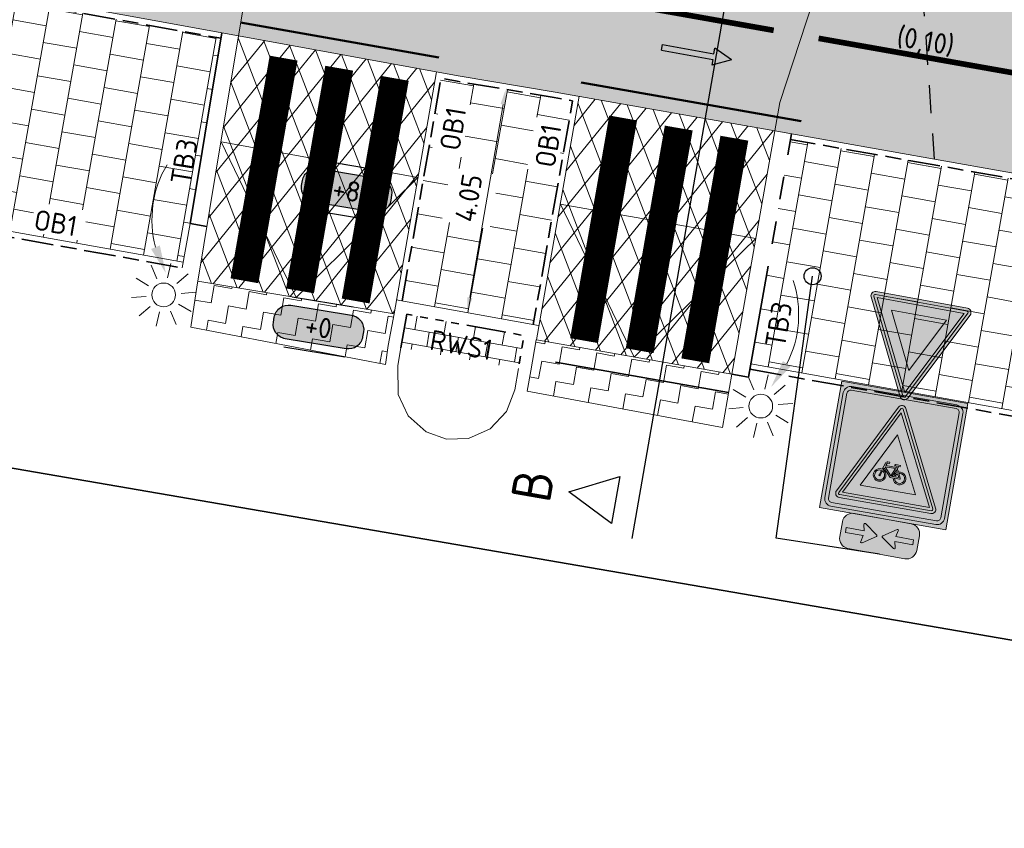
# Model space of a CAD drawing. Header units: metres. Extents: x 198714 to 199133, y 355604 to 356082.
# Tile 22 of 36: x 198746 to 198764, y 355971 to 355985. Entities that reach past the tile are written whole.
import ezdxf
from ezdxf.enums import TextEntityAlignment as Align

# ---------------------------------------------------------------- set-up
doc = ezdxf.new("R2010")
doc.units = ezdxf.units.M
for name, pattern in [('RI-HWA_KOLKAANSLUITING', [4.3, 2.5, -1.8]), ('VH-OPSLUITBAND_100X200', [16, 8, -2, 4, -2]), ('VH-RWSBAND_110X220', [24, 10, -2, 2, -2, 2, -2, 2, -2]), ('VH-TROTTOIRBAND_180-200', [20, 10, -2, 2, -2, 2, -2]), ('VW-5050_STREEP', [1, 0.5, -0.5])]:
    doc.linetypes.add(name, pattern=pattern)
for name, color, linetype, lineweight in [('- ONTWERPLIJNEN', 3, 'Continuous', 25), ('B-WE-VH-KANTVERHARDING-G', 253, 'Continuous', 5), ('N-WE-IE-MEUBILAIR_WEGMEUBILAIR_LICHTMAST_PRESENTATIE-S', 7, 'Continuous', 5), ('N-WE-KG-WERKGRENS-200-G', 253, 'XX-WERKGRENS', 35), ('N-WE-VH-KANTOPSLUITING_OPSLUITBAND_100X200-G', 5, 'VH-OPSLUITBAND_100X200', 35), ('N-WE-VH-KANTOPSLUITING_TEKST-T', 7, 'VH-OPSLUITBAND_100X200', 35), ('N-WE-VH-KANTOPSLUITING_TROTTOIRBAND_280 300-G', 1, 'VH-TROTTOIRBAND_180-200', 35), ('N-WE-VH-KANTOPSLUITING_TROTTOIRBAND_RWS_110 220-G', 6, 'VH-RWSBAND_110X220', 35), ('N-WE-VH-KANTVERHARDING-G', 1, 'Continuous', 5), ('N-WE-VH-VERHARDING_ASFALT_DEKLAAG-A', 251, 'Continuous', 5), ('N-WE-VH-VERHARDING_TEGEL-A', 252, 'Continuous', 5), ('N-WE-VH_BETON_PRINTBETON-A', 252, 'Continuous', 5), ('N-WE-VW-MARKERING-T18', 7, 'Continuous', 18), ('N-WE-VW-MARKERING_DWARS_DRIEHOEK_5050-G', 7, 'VW-HAAIETAND50-L-N', 35), ('N-WE-VW-MARKERING_DWARS_OVERSTEEK_BLOKSTREEP50-G', 7, 'VW-BLOK50-N', 50), ('N-WE-VW-MARKERING_DWARS_OVERSTEEK_VOETGANGERS-G', 7, 'Continuous', 35), ('N-WE-VW-MARKERING_PIJL-S', 7, 'Continuous', 25), ('V-WE-VH-VERHARDING_ASFALT_TRAPSGEWIJSFREZEN-1_TRAP-A', 252, 'Continuous', 5), ('X-XX-AL-AANPIJLING-M', 7, 'Continuous', 18), ('X-XX-AL-HOOGTELABEL-S', 7, 'Continuous', 25), ('X-XX-AL-VERWIJZING_DOORSNEDE-200-S', 3, 'Continuous', 25)]:
    doc.layers.add(name, color=color, linetype=linetype, lineweight=lineweight)
for name, color, linetype in [('N-WE-IE-MEUBILAIR_WEGMEUBILAIR_VERKEERSBORD-S', 7, 'Continuous'), ('N-WE-RI-HWA_KOLKAANSLUITING_PVC-G', 150, 'RI-HWA_KOLKAANSLUITING'), ('N-WE-VW-MARKERING_DWARS_OVERSTEEK_KANALISATIESTREEP50_010-G', 7, 'VW-5050_STREEP'), ('N-WE-VW-MARKERING_LANGS_STREEP_DOORGETROKKEN-G', 7, 'Continuous'), ('X-XX-WIPEOUT', 7, 'Continuous')]:
    doc.layers.add(name, color=color, linetype=linetype)
doc.layers.add('N-WE-VH-VERHARDING_ASFALT_COATING_ROOD-G', color=7, linetype='Continuous', lineweight=5, true_color=0xffa8a8)
doc.layers.add('N-WE-VH-VERHARDING_ASFALT_DEKLAAG-G_ROOD', color=7, linetype='Continuous', lineweight=5, true_color=0xbf4040)
doc.layers.add('X-XX-HULPLIJNEN', color=4, linetype='Continuous', plot=False)
doc.styles.add('NLCS-ISO', font='NLCS-ISO.ttf')
doc.styles.add('NLCS-ISO-M200-T18', font='NLCS-ISO.ttf', dxfattribs={"height": 0.36})
doc.styles.get("Standard").update_dxf_attribs({"font": 'isocp.shx'})
doc.linetypes.add('VW-BLOK50-N', pattern='A,0,-0.5,[148,NLCS.SHX,S=1,R=0,X=-0.5,Y=0],-0.5', length=1)
doc.linetypes.add('VW-HAAIETAND50-L-N', pattern='A,0,-0.5,[150,NLCS.SHX,S=1,R=0,X=-0.625,Y=-0.25],-0.5', length=1)
doc.linetypes.add('XX-WERKGRENS', pattern='A,0,[137,NLCS.SHX,S=0.5,R=0,X=0,Y=0],-30', length=30)
doc.dimstyles.new('NLCS-M200-T18-PIJL-A', dxfattribs={"dimtxt": 0.36, "dimasz": 0.27, "dimexe": 0.4, "dimexo": 0.4, "dimgap": 0.14, "dimtad": 1, "dimlfac": -1, "dimzin": 0, "dimdsep": 46, "dimtxsty": 'NLCS-ISO-M200-T18', "dimcen": 0.5, "dimdle": 2, "dimclrd": 256, "dimclre": 256, "dimclrt": 256, "dimazin": 0, "dimtfac": 1, "dimtofl": 0, "dimtmove": 0, "dimatfit": 3, "dimfxl": 1, "dimtfillclr": 256, "dimtolj": 1, "dimtzin": 0, "dimlwd": 18, "dimlwe": 18, "dimarcsym": 0})

# ---------------------------------------------------------------- blocks, each defined once
blk = doc.blocks.new('N-SVW-MARKERING_PIJL_RD_2.5')
blk.add_hatch(color=256).paths.add_polyline_path([(1.85, 0.05), (0, 0.05), (0, -0.05), (1.85, -0.05), (1.85, -0.15), (2.5, 0), (1.85, 0.15)])
for p, q in [((0, 0.05), (1.85, 0.05)), ((0, -0.05), (0, 0.05)), ((1.85, 0.05), (1.85, 0.15)), ((2.5, 0), (1.85, 0.15)), ((2.5, 0), (1.85, -0.15)), ((0, -0.05), (1.85, -0.05)), ((1.85, -0.05), (1.85, -0.15))]:
    blk.add_line(p, q)
blk = doc.blocks.new('*D121')
at = {"layer": 'Defpoints', "color": 0, "ltscale": 0.2, "transparency": 16777216}
for p in [(198754.989, 355983.902), (198754.31, 355979.951), (198754.31, 355979.951)]:
    blk.add_point(p, dxfattribs=at)
at = {"layer": 'X-XX-AL-AANPIJLING-M', "lineweight": 18, "ltscale": 0.2, "transparency": 16777216}
blk.add_line((198754.943, 355983.636), (198754.355, 355980.217), dxfattribs=at)
at = {"layer": 'X-XX-AL-AANPIJLING-M', "ltscale": 0.2, "transparency": 16777216}
for points in [[(198754.899, 355983.644), (198754.988, 355983.629), (198754.989, 355983.902)], [(198754.311, 355980.225), (198754.4, 355980.209), (198754.31, 355979.951)]]:
    blk.add_solid(points, dxfattribs=at)
at = {"layer": 'X-XX-AL-AANPIJLING-M', "ltscale": 0.2, "transparency": 16777216, "insert": (198754.334, 355981.981), "char_height": 0.36, "attachment_point": 5, "rotation": 80.2426, "style": 'NLCS-ISO-M200-T18'}
blk.add_mtext('\\A1;4.05', dxfattribs=at)
blk = doc.blocks.new('TEKST TB')
at = {"style": 'NLCS-ISO'}
blk.add_attdef('TEKST_TROTTOIRBANDEN', text='', height=0.36, rotation=0.3407, dxfattribs=at).set_placement((0, 0), align=Align.BOTTOM_CENTER)
blk = doc.blocks.new('Mar200tekst18')
at = {"layer": 'N-WE-VW-MARKERING-T18', "style": 'NLCS-ISO'}
blk.add_attdef('TEKST18MAR200', text='', height=0.36, dxfattribs=at).set_placement((0, 0), align=Align.BOTTOM_CENTER)
blk = doc.blocks.new('SAL-HOOGTE-WEGPEIL-200-SO')
at = {"layer": 'X-XX-WIPEOUT', "true_color": 0xffffff}
h = blk.add_hatch(color=7, dxfattribs=at)
h.dxf.hatch_style = 1
h.paths.add_polyline_path([(0.545, 0.302), (-0.545, 0.302, 0.414214), (-0.8, 0.047), (-0.8, -0.043, 0.414214), (-0.545, -0.298), (0.545, -0.298, 0.414214), (0.8, -0.043), (0.8, 0.047, 0.414214)])
blk.add_lwpolyline([(-0.8, 0.047, -0.414214), (-0.545, 0.302), (0.545, 0.302, -0.414214), (0.8, 0.047), (0.8, -0.043, -0.414214), (0.545, -0.298), (-0.545, -0.298, -0.414214), (-0.8, -0.043), (-0.8, 0.047)], format="xyb")
at = {"layer": 'X-XX-HULPLIJNEN'}
for p, q in [((-0.545, 0.452), (0.545, 0.452)), ((0.545, -0.448), (-0.545, -0.448))]:
    blk.add_line(p, q, dxfattribs=at)
at = {"style": 'NLCS-ISO'}
blk.add_attdef('HOOGTE', text='', height=0.36, dxfattribs=at).set_placement((0, 0.002), align=Align.MIDDLE_CENTER)
blk = doc.blocks.new('SVW-VERKEERSTEKEN_BORD_J24F-SO')
at = {"true_color": 0xc8e164}
h = blk.add_hatch(color=53, dxfattribs=at)
h.dxf.hatch_style = 1
h.paths.add_polyline_path([(-3.241, 3.241), (3.241, 3.241), (3.241, -3.241), (-3.241, -3.241)])
edge = h.paths.add_edge_path(flags=16)
edge.add_line((-2.686, 3.068), (2.698, 3.068))
edge.add_arc((2.698, 2.69), 0.378, 0, 90, ccw=False)
edge.add_line((3.076, 2.69), (3.076, -2.693))
edge.add_arc((2.698, -2.693), 0.378, 270, 360, ccw=False)
edge.add_line((2.698, -3.071), (-2.686, -3.071))
edge.add_arc((-2.686, -2.693), 0.378, 180, 270, ccw=False)
edge.add_line((-3.064, -2.693), (-3.064, 2.69))
edge.add_arc((-2.686, 2.69), 0.378, 90, 180, ccw=False)
h = blk.add_hatch(color=7)
h.dxf.hatch_style = 1
edge = h.paths.add_edge_path()
edge.add_line((-2.686, 3.068), (2.698, 3.068))
edge.add_arc((2.698, 2.69), 0.378, 0, 90, ccw=False)
edge.add_line((3.076, 2.69), (3.076, -2.693))
edge.add_arc((2.698, -2.693), 0.378, 270, 360, ccw=False)
edge.add_line((2.698, -3.071), (-2.686, -3.071))
edge.add_arc((-2.686, -2.693), 0.378, 180, 270, ccw=False)
edge.add_line((-3.064, -2.693), (-3.064, 2.69))
edge.add_arc((-2.686, 2.69), 0.378, 90, 180, ccw=False)
edge = h.paths.add_edge_path(flags=16)
edge.add_line((-2.686, 2.879), (2.698, 2.879))
edge.add_arc((2.698, 2.69), 0.189, 0, 90, ccw=False)
edge.add_line((2.887, 2.69), (2.887, -2.693))
edge.add_arc((2.698, -2.693), 0.189, 270, 360, ccw=False)
edge.add_line((2.698, -2.882), (-2.686, -2.882))
edge.add_arc((-2.686, -2.693), 0.189, 180, 270, ccw=False)
edge.add_line((-2.875, -2.693), (-2.875, 2.69))
edge.add_arc((-2.686, 2.69), 0.189, 90, 180, ccw=False)
h = blk.add_hatch(color=53, dxfattribs=at)
h.dxf.hatch_style = 1
edge = h.paths.add_edge_path()
edge.add_line((-2.686, 2.879), (2.698, 2.879))
edge.add_arc((2.698, 2.69), 0.189, 0, 90, ccw=False)
edge.add_line((2.887, 2.69), (2.887, -2.693))
edge.add_arc((2.698, -2.693), 0.189, 270, 360, ccw=False)
edge.add_line((2.698, -2.882), (-2.686, -2.882))
edge.add_arc((-2.686, -2.693), 0.189, 180, 270, ccw=False)
edge.add_line((-2.875, -2.693), (-2.875, 2.69))
edge.add_arc((-2.686, 2.69), 0.189, 90, 180, ccw=False)
h = blk.add_hatch(color=22)
h.dxf.hatch_style = 1
edge = h.paths.add_edge_path()
edge.add_line((2.544, -2.254), (0.193, 2.447))
edge.add_arc((0, 2.351), 0.216, 26.5651, 153.4349)
edge.add_line((-0.193, 2.447), (-2.544, -2.254))
edge.add_arc((-2.351, -2.351), 0.216, 153.4349, 270)
edge.add_line((-2.351, -2.567), (2.351, -2.567))
edge.add_arc((2.351, -2.351), 0.216, 270, 386.5651)
edge = h.paths.add_edge_path(flags=16)
edge.add_line((2.415, -2.318), (0.064, 2.383))
edge.add_arc((0, 2.351), 0.072, 26.5651, 153.4349)
edge.add_line((-0.064, 2.383), (-2.415, -2.318))
edge.add_arc((-2.351, -2.351), 0.072, 153.4349, 270)
edge.add_line((-2.351, -2.423), (2.351, -2.423))
edge.add_arc((2.351, -2.351), 0.072, 270, 386.5651)
h = blk.add_hatch(color=7)
h.dxf.hatch_style = 1
h.paths.add_polyline_path([(2.234, -2.279), (0, 2.19), (-2.234, -2.279)], flags=16)
edge = h.paths.add_edge_path()
edge.add_line((2.415, -2.318), (0.064, 2.383))
edge.add_arc((0, 2.351), 0.072, 26.5651, 153.4349)
edge.add_line((-0.064, 2.383), (-2.415, -2.318))
edge.add_arc((-2.351, -2.351), 0.072, 153.4349, 270)
edge.add_line((-2.351, -2.423), (2.351, -2.423))
edge.add_arc((2.351, -2.351), 0.072, 270, 386.5651)
h = blk.add_hatch(color=22)
h.dxf.hatch_style = 1
h.paths.add_polyline_path([(1.419, -1.775), (0, 1.063), (-1.419, -1.775)], flags=16)
h.paths.add_polyline_path([(2.234, -2.279), (0, 2.19), (-2.234, -2.279)])
h = blk.add_hatch(color=7)
h.dxf.hatch_style = 1
h.paths.add_polyline_path([(1.419, -1.775), (0, 1.063), (-1.419, -1.775)])
h = blk.add_hatch(color=250)
h.dxf.hatch_style = 1
h.paths.add_polyline_path([(0.289, -0.623), (0.342, -0.506), (0.421, -0.506), (0.421, -0.439), (0.175, -0.439, 1), (0.175, -0.506), (0.27, -0.506), (0.239, -0.572), (-0.315, -0.572), (-0.277, -0.471, -0.345861), (-0.224, -0.439), (-0.141, -0.439), (-0.141, -0.372), (-0.236, -0.372, 0.334348), (-0.344, -0.453), (-0.458, -0.78, 0.794265), (-0.738, -1.341, 0.4733), (-0.253, -1.246, 0.427471), (-0.396, -0.804), (-0.363, -0.706), (0.017, -1.127), (0.17, -1.127, 0.529348), (0.643, -1.375, 0.476174), (0.737, -0.89, 0.318009), (0.378, -0.795)])
h.paths.add_polyline_path([(-0.334, -0.637), (0.208, -0.637), (0.027, -1.038)], flags=16)
h.paths.add_polyline_path([(-0.42, -0.869, -0.542254), (-0.374, -1.289, -0.632638), (-0.788, -1.093, -0.479903), (-0.482, -0.847), (-0.566, -1.084, 1.053204), (-0.501, -1.103)], flags=16)
h.paths.add_polyline_path([(0.254, -0.699), (0.318, -0.823, 0.234167), (0.17, -1.06), (0.089, -1.06)], flags=16)
h.paths.add_polyline_path([(0.349, -0.885), (0.44, -1.06), (0.239, -1.06, -0.216058)], flags=16)
h.paths.add_polyline_path([(0.239, -1.127), (0.495, -1.127, 0.566151), (0.523, -1.079), (0.409, -0.854, -0.564261), (0.74, -1.132, -0.396488), (0.466, -1.345, -0.350134)], flags=16)
at = {"color": 251, "lineweight": 0}
blk.add_lwpolyline([(-3.241, 3.241), (3.241, 3.241), (3.241, -3.241), (-3.241, -3.241)], close=True, dxfattribs=at)
at = {"color": 7, "lineweight": 0}
for points in [[(-2.686, 3.068), (2.698, 3.068, -0.414214), (3.076, 2.69), (3.076, -2.693, -0.414214), (2.698, -3.071), (-2.686, -3.071, -0.414214), (-3.064, -2.693), (-3.064, 2.69, -0.414214)], [(-2.686, 2.879), (2.698, 2.879, -0.414214), (2.887, 2.69), (2.887, -2.693, -0.414214), (2.698, -2.882), (-2.686, -2.882, -0.414214), (-2.875, -2.693), (-2.875, 2.69, -0.414214)], [(2.415, -2.318), (0.064, 2.383, 0.618034), (-0.064, 2.383), (-2.415, -2.318, 0.557537), (-2.351, -2.423), (2.351, -2.423, 0.557537)]]:
    blk.add_lwpolyline(points, format="xyb", close=True, dxfattribs=at)
at = {"color": 22, "lineweight": 0}
blk.add_lwpolyline([(2.544, -2.254), (0.193, 2.447, 0.618034), (-0.193, 2.447), (-2.544, -2.254, 0.557537), (-2.351, -2.567), (2.351, -2.567, 0.557537)], format="xyb", close=True, dxfattribs=at)
at = {"color": 7, "lineweight": 0}
for points in [[(2.234, -2.279), (0, 2.19), (-2.234, -2.279)], [(1.419, -1.775), (0, 1.063), (-1.419, -1.775)]]:
    blk.add_lwpolyline(points, close=True, dxfattribs=at)
at = {"color": 250, "lineweight": 0}
for points in [[(0.289, -0.623), (0.342, -0.506), (0.421, -0.506), (0.421, -0.439), (0.175, -0.439, 1), (0.175, -0.506), (0.27, -0.506), (0.239, -0.572), (-0.315, -0.572), (-0.277, -0.471, -0.345861), (-0.224, -0.439), (-0.141, -0.439), (-0.141, -0.372), (-0.236, -0.372, 0.334348), (-0.344, -0.453), (-0.458, -0.78, 0.794265), (-0.738, -1.341, 0.4733), (-0.253, -1.246, 0.427471), (-0.396, -0.804), (-0.363, -0.706), (0.017, -1.127), (0.17, -1.127, 0.529348), (0.643, -1.375, 0.476174), (0.737, -0.89, 0.318009), (0.378, -0.795)], [(-0.42, -0.869, -0.542254), (-0.374, -1.289, -0.632638), (-0.788, -1.093, -0.479903), (-0.482, -0.847), (-0.566, -1.084, 1.053204), (-0.501, -1.103)], [(0.254, -0.699), (0.089, -1.06), (0.17, -1.06, -0.234167), (0.318, -0.823)], [(0.409, -0.854, -0.564261), (0.74, -1.132, -0.396488), (0.466, -1.345, -0.350134), (0.239, -1.127), (0.495, -1.127, 0.566151), (0.523, -1.079)], [(0.44, -1.06), (0.349, -0.885, 0.216058), (0.239, -1.06)]]:
    blk.add_lwpolyline(points, format="xyb", close=True, dxfattribs=at)
blk.add_lwpolyline([(0.208, -0.637), (-0.334, -0.637), (0.027, -1.038)], close=True, dxfattribs=at)
blk = doc.blocks.new('SVW-VERKEERSTEKEN_BORD_ONDERBORD_OB503-SO')
h = blk.add_hatch(color=7)
h.dxf.hatch_style = 1
edge = h.paths.add_edge_path()
edge.add_line((-1.98, 0.377), (-1.98, -0.377))
edge.add_arc((-1.457, -0.377), 0.523, 180, 270)
edge.add_line((-1.457, -0.9), (1.457, -0.9))
edge.add_arc((1.457, -0.377), 0.523, 270, 360)
edge.add_line((1.98, -0.377), (1.98, 0.377))
edge.add_arc((1.457, 0.377), 0.523, 360, 450)
edge.add_line((1.457, 0.9), (-1.457, 0.9))
edge.add_arc((-1.457, 0.377), 0.523, 450, 540)
h = blk.add_hatch(color=250)
h.dxf.hatch_style = 1
edge = h.paths.add_edge_path()
edge.add_arc((-0.185, 0), 0.0508, -55.4489, 55.3151, ccw=False)
edge.add_line((-0.157, -0.042), (-0.809, -0.493))
edge.add_arc((-0.838, -0.452), 0.0497, 163.0196, 304.618, ccw=False)
edge.add_line((-0.885, -0.437), (-0.812, -0.125))
edge.add_line((-0.812, -0.125), (-1.731, -0.125))
edge.add_line((-1.731, -0.125), (-1.731, 0.125))
edge.add_line((-1.731, 0.125), (-0.812, 0.125))
edge.add_line((-0.812, 0.125), (-0.885, 0.438))
edge.add_arc((-0.836, 0.45), 0.0509, 59.1524, 193.2055, ccw=False)
edge.add_line((-0.809, 0.494), (-0.156, 0.042))
h = blk.add_hatch(color=250)
h.dxf.hatch_style = 1
edge = h.paths.add_edge_path()
edge.add_arc((0.185, 0), 0.0508, 484.6849, 595.4489)
edge.add_line((0.157, -0.042), (0.809, -0.493))
edge.add_arc((0.838, -0.452), 0.0497, 235.382, 376.9804)
edge.add_line((0.885, -0.437), (0.812, -0.125))
edge.add_line((0.812, -0.125), (1.731, -0.125))
edge.add_line((1.731, -0.125), (1.731, 0.125))
edge.add_line((1.731, 0.125), (0.812, 0.125))
edge.add_line((0.812, 0.125), (0.885, 0.438))
edge.add_arc((0.836, 0.45), 0.0509, 346.7945, 480.8476)
edge.add_line((0.809, 0.494), (0.156, 0.042))
at = {"color": 7, "lineweight": 0}
blk.add_lwpolyline([(-1.98, 0.377), (-1.98, -0.377, 0.414214), (-1.457, -0.9), (1.457, -0.9, 0.414214), (1.98, -0.377), (1.98, 0.377, 0.414214), (1.457, 0.9), (-1.457, 0.9, 0.414214)], format="xyb", close=True, dxfattribs=at)
at = {"color": 250, "lineweight": 0}
for points in [[(-1.731, 0.125), (-0.812, 0.125), (-0.885, 0.438, -0.662219), (-0.809, 0.494), (-0.156, 0.042, -0.524067), (-0.156, -0.042), (-0.809, -0.493, -0.710653), (-0.885, -0.437), (-0.812, -0.125), (-1.731, -0.125)], [(1.731, 0.125), (0.812, 0.125), (0.885, 0.438, 0.662219), (0.809, 0.494), (0.156, 0.042, 0.524067), (0.156, -0.042), (0.809, -0.493, 0.710653), (0.885, -0.437), (0.812, -0.125), (1.731, -0.125)]]:
    blk.add_lwpolyline(points, format="xyb", close=True, dxfattribs=at)
blk = doc.blocks.new('SVW-VERKEERSTEKEN_BORD_B06-SO')
h = blk.add_hatch(color=22)
h.dxf.hatch_style = 1
h.paths.add_polyline_path([(-2.351, 2.567, 0.557537), (-2.544, 2.254), (-0.193, -2.447, 0.618034), (0.193, -2.447), (2.544, 2.254, 0.557537), (2.351, 2.567)])
h.paths.add_polyline_path([(2.351, 2.423, -0.557537), (2.415, 2.318), (0.064, -2.383, -0.618034), (-0.064, -2.383), (-2.415, 2.318, -0.557537), (-2.351, 2.423)], flags=16)
h.paths.add_polyline_path([(2.234, 2.279), (0, -2.19), (-2.234, 2.279)], flags=0)
h.paths.add_polyline_path([(-1.419, 1.775), (1.419, 1.775), (0, -1.063)], flags=0)
h = blk.add_hatch(color=7)
h.dxf.hatch_style = 1
h.paths.add_polyline_path([(-2.351, 2.423, 0.557537), (-2.415, 2.318), (-0.064, -2.383, 0.618034), (0.064, -2.383), (2.415, 2.318, 0.557537), (2.351, 2.423)])
h.paths.add_polyline_path([(2.234, 2.279), (0, -2.19), (-2.234, 2.279)], flags=16)
h.paths.add_polyline_path([(-1.419, 1.775), (1.419, 1.775), (0, -1.063)], flags=0)
h = blk.add_hatch(color=22)
h.dxf.hatch_style = 1
h.paths.add_polyline_path([(-2.234, 2.279), (0, -2.19), (2.234, 2.279)])
h.paths.add_polyline_path([(1.419, 1.775), (0, -1.063), (-1.419, 1.775)], flags=16)
h = blk.add_hatch(color=7)
h.dxf.hatch_style = 1
h.paths.add_polyline_path([(-1.419, 1.775), (0, -1.063), (1.419, 1.775)])
at = {"color": 22, "lineweight": 0}
blk.add_lwpolyline([(-2.544, 2.254), (-0.193, -2.447, 0.618034), (0.193, -2.447), (2.544, 2.254, 0.557537), (2.351, 2.567), (-2.351, 2.567, 0.557537)], format="xyb", close=True, dxfattribs=at)
at = {"color": 7, "lineweight": 0}
blk.add_lwpolyline([(-2.415, 2.318), (-0.064, -2.383, 0.618034), (0.064, -2.383), (2.415, 2.318, 0.557537), (2.351, 2.423), (-2.351, 2.423, 0.557537)], format="xyb", close=True, dxfattribs=at)
for points in [[(-2.234, 2.279), (0, -2.19), (2.234, 2.279)], [(-1.419, 1.775), (0, -1.063), (1.419, 1.775)]]:
    blk.add_lwpolyline(points, close=True, dxfattribs=at)
blk = doc.blocks.new('*U129')
for p, q in [((-15.508, 0.4), (-15.088, 1.24)), ((-15.088, 1.24), (-14.668, 0.4)), ((-0.908, 0.4), (-0.488, 1.24)), ((-0.488, 1.24), (-0.068, 0.4)), ((-14.668, 0.4), (-15.508, 0.4)), ((-0.068, 0.4), (-0.908, 0.4)), ((0.132, 0), (-15.708, 0))]:
    blk.add_line(p, q)
for tag, p in [('A200', (-15.088, 1.54)), ('B200', (-0.488, 1.54))]:
    blk.add_attdef(tag, text='', height=0.7, rotation=0).set_placement(p, align=Align.CENTER)
blk = doc.blocks.new('LICHTMAST_PRESENTATIE')
at = {"layer": 'N-WE-IE-MEUBILAIR_WEGMEUBILAIR_LICHTMAST_PRESENTATIE-S', "color": 7, "linetype": 'Continuous', "transparency": 33554687}
for p, q in [((-0.161, 0.382), (-0.295, 0.7)), ((0.095, 0.403), (0.173, 0.74)), ((0.314, 0.271), (0.575, 0.496)), ((-0.354, 0.215), (-0.65, 0.393)), ((0.413, 0.035), (0.757, 0.064)), ((-0.413, -0.035), (-0.757, -0.064)), ((0.354, -0.215), (0.65, -0.393)), ((-0.314, -0.271), (-0.575, -0.496)), ((-0.095, -0.403), (-0.173, -0.74)), ((0.161, -0.382), (0.295, -0.7))]:
    blk.add_line(p, q, dxfattribs=at)
blk.add_circle((0, 0), 0.28, dxfattribs=at)

msp = doc.modelspace()

# ---------------------------------------------------------------- hatches: boundary and pattern name
at = {"layer": 'N-WE-VH-VERHARDING_ASFALT_COATING_ROOD-G'}
h = msp.add_hatch(color=256, dxfattribs=at)
h.paths.add_polyline_path([(198760.78, 355986.539), (198756.46, 355987.305), (198754.888, 355987.57, -0.035338), (198754.819, 355987.582), (198754.753, 355987.593), (198750.532, 355988.36), (198750.532, 355988.36), (198750.344, 355985.343), (198750.263, 355984.852), (198754.149, 355984.145), (198755.863, 355983.856), (198759.751, 355983.167), (198759.839, 355983.669)])
h.paths.add_polyline_path([(198757.744, 355984.597), (198757.762, 355984.695), (198758.672, 355984.532), (198758.69, 355984.63), (198758.983, 355984.425), (198758.637, 355984.335), (198758.654, 355984.433)], flags=16)
h.paths.add_polyline_path([(198757.972, 355985.864), (198758.318, 355985.954), (198758.3, 355985.856), (198759.211, 355985.692), (198759.193, 355985.594), (198758.283, 355985.757), (198758.265, 355985.659)], flags=16)
h.paths.add_polyline_path([(198752.926, 355985.419), (198752.58, 355985.329), (198752.598, 355985.428), (198751.687, 355985.591), (198751.705, 355985.689), (198752.615, 355985.526), (198752.633, 355985.624)], flags=16)
h.paths.add_polyline_path([(198753.136, 355986.588), (198752.226, 355986.752), (198752.208, 355986.653), (198751.915, 355986.858), (198752.261, 355986.949), (198752.244, 355986.85), (198753.154, 355986.687)], flags=16)
at = {"layer": 'N-WE-VH-VERHARDING_ASFALT_DEKLAAG-A', "lineweight": 9}
h = msp.add_hatch(dxfattribs=at)
h.set_pattern_fill('AVH-ASFALT', color=256, scale=0.4, angle=351, pattern_type=2)
h.set_pattern_definition([(51, (198749.54233, 355978.8595), (-0.310858, 0.251728), []), (111, (198749.54233, 355978.8595), (-0.373432, -0.143347), [])])
h.paths.add_polyline_path([(198759.751, 355983.167), (198756.289, 355983.781), (198755.533, 355979.469), (198758.991, 355978.859)])
h.paths.add_polyline_path([(198753.763, 355984.216), (198750.263, 355984.852), (198749.963, 355983.043), (198749.542, 355980.508), (198753.015, 355979.932)])
h.paths.add_polyline_path([(198754.78, 355990.034), (198750.703, 355990.734), (198750.735, 355990.339), (198750.704, 355988.942, -0.176593), (198750.543, 355988.527), (198750.532, 355988.36), (198754.753, 355987.593), (198754.819, 355987.582, -0.396561), (198754.444, 355988.156)])
h.paths.add_polyline_path([(198757.297, 355989.602), (198756.976, 355987.724, -0.413584), (198756.4, 355987.316), (198756.46, 355987.305), (198760.78, 355986.539), (198760.825, 355986.685, -0.175046), (198760.805, 355987.126), (198761.238, 355988.517), (198761.395, 355988.898)])
at = {"layer": 'N-WE-VH-VERHARDING_ASFALT_DEKLAAG-G_ROOD'}
msp.add_hatch(color=256, dxfattribs=at).paths.add_polyline_path([(198750.543, 355988.527), (198750.532, 355988.36), (198750.344, 355985.343), (198750.263, 355984.852), (198739.956, 355986.725, 0.495135), (198738.781, 355985.653), (198737.951, 355995.017, -0.0059), (198737.938, 355995.162), (198737.951, 355995.017, 0.334389), (198742.97, 355989.582), (198749.938, 355988.316, 0.26368)])
h = msp.add_hatch(color=256, dxfattribs=at)
edge = h.paths.add_edge_path()
edge.add_line((198777.516, 355982.776), (198778.361, 355983.548))
edge.add_line((198778.361, 355983.548), (198779.332, 355984.154))
edge.add_line((198779.332, 355984.154), (198780.379, 355984.568))
edge.add_line((198780.379, 355984.568), (198781.447, 355984.784))
edge.add_line((198781.447, 355984.784), (198781.599, 355987.876))
edge.add_line((198781.599, 355987.876), (198779.754, 355987.967))
edge.add_line((198779.754, 355987.967), (198777.848, 355988.06))
edge.add_line((198777.848, 355988.06), (198777.615, 355988.109))
edge.add_line((198777.615, 355988.109), (198774.612, 355988.806))
edge.add_arc((198768.941, 355991.187), 6.15, 259.9504, 337.2256, ccw=False)
edge.add_line((198767.868, 355985.131), (198764.341, 355985.756))
edge.add_line((198764.341, 355985.756), (198761.313, 355986.293))
edge.add_arc((198761.426, 355986.933), 0.65, 202.4477, 259.9504, ccw=False)
edge.add_line((198760.825, 355986.685), (198759.839, 355983.669))
edge.add_line((198759.839, 355983.669), (198759.751, 355983.167))
edge.add_line((198759.751, 355983.167), (198772.713, 355980.87))
edge.add_arc((198772.626, 355980.378), 0.5, -12.5937, 79.9504, ccw=False)
edge.add_line((198773.114, 355980.269), (198775.97, 355979.635))
edge.add_line((198775.97, 355979.635), (198776.032, 355979.914))
edge.add_line((198776.032, 355979.914), (198776.341, 355980.907))
edge.add_line((198776.341, 355980.907), (198776.836, 355981.878))
edge.add_line((198776.836, 355981.878), (198777.516, 355982.776))
at = {"layer": 'N-WE-VH-VERHARDING_TEGEL-A'}
h = msp.add_hatch(dxfattribs=at)
h.set_pattern_fill('AVH-TEGEL_300X300_HALFST', color=256, scale=2, angle=350, pattern_type=2)
h.set_pattern_definition([(350, (198739.1944, 355983.03073), (0.642979, 0.1912534), [0.6, -0.6]), (80, (198739.1944, 355983.0307), (-0.590885, 0.10419), [])])
edge = h.paths.add_edge_path()
edge.add_arc((198739.777, 355985.741), 0.9, 79.6998, 180)
edge.add_line((198738.877, 355985.741), (198739.058, 355983.835))
edge.add_line((198739.058, 355983.835), (198739.268, 355983.855))
edge.add_line((198739.268, 355983.855), (198739.39, 355982.273))
edge.add_line((198739.39, 355982.273), (198740.911, 355982.338))
edge.add_line((198740.911, 355982.338), (198749.283, 355980.842))
edge.add_line((198749.283, 355980.842), (198749.667, 355983.092))
edge.add_line((198749.667, 355983.092), (198749.951, 355984.807))
edge.add_line((198749.951, 355984.807), (198739.938, 355986.626))
h.paths.add_polyline_path([(198744.211, 355983.263), (198744.385, 355984.22), (198743.535, 355984.374), (198743.361, 355983.418)], flags=16)
h.paths.add_polyline_path([(198739.411, 355986.012), (198740.247, 355985.069), (198740.893, 355985.642), (198740.058, 355986.585)], flags=16)
h.paths.add_polyline_path([(198746.577, 355981.379), (198747.5, 355981.221), (198747.591, 355981.753), (198746.668, 355981.911)], flags=16)
h = msp.add_hatch(dxfattribs=at)
h.set_pattern_fill('AVH-TEGEL_300X300_HALFST', color=256, scale=2, angle=350, pattern_type=2)
h.set_pattern_definition([(350, (198753.53466, 355978.94025), (0.642979, 0.1912534), [0.6, -0.6]), (80, (198753.53466, 355978.94025), (-0.590885, 0.104189), [])])
h.paths.add_polyline_path([(198756.173, 355983.7), (198755.846, 355983.758), (198754.132, 355984.047), (198753.844, 355984.099), (198753.157, 355980.161), (198755.478, 355979.739)])
edge = h.paths.add_edge_path()
edge.add_line((198760.029, 355983.016), (198759.329, 355979.047))
edge.add_line((198759.329, 355979.047), (198772.223, 355976.742))
edge.add_line((198772.223, 355976.742), (198773.016, 355980.291))
edge.add_arc((198772.626, 355980.378), 0.4, 347.4063, 439.9504)
edge.add_line((198772.695, 355980.772), (198760.029, 355983.016))
h.paths.add_polyline_path([(198754.71, 355981.429), (198754.867, 355982.388), (198754.015, 355982.528), (198753.857, 355981.569)], flags=16)
h.paths.add_polyline_path([(198755.896, 355982.405), (198756.048, 355983.329), (198755.515, 355983.417), (198755.363, 355982.493)], flags=16)
h.paths.add_polyline_path([(198754.209, 355982.704), (198754.364, 355983.627), (198753.832, 355983.717), (198753.676, 355982.794)], flags=16)
h.paths.add_polyline_path([(198768.851, 355977.4), (198769.774, 355977.242), (198769.865, 355977.774), (198768.942, 355977.932)], flags=16)
h.paths.add_polyline_path([(198764.741, 355979.67), (198764.91, 355980.627), (198764.059, 355980.778), (198763.89, 355979.821)], flags=16)
h.paths.add_polyline_path([(198771.524, 355979.531), (198772.633, 355980.27), (198772.154, 355980.989), (198771.045, 355980.25)], flags=16)
at = {"layer": 'N-WE-VH_BETON_PRINTBETON-A'}
h = msp.add_hatch(dxfattribs=at)
h.set_pattern_fill('AVH-BSS_KEIFORMAAT_HALFST', color=256, scale=2.5, angle=80, pattern_type=2)
h.set_pattern_definition([(80, (192530.86267, 422217.27925), (-0.2129293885, 0.3040946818), [0.2625, -0.2625]), (170, (192530.86267, 422217.27925), (-0.0455826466, -0.2585120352), [])])
h.paths.add_polyline_path([(198755.309, 355979.546), (198753.24, 355979.922), (198753.136, 355979.329), (198755.213, 355978.961)])
at = {"layer": 'V-WE-VH-VERHARDING_ASFALT_TRAPSGEWIJSFREZEN-1_TRAP-A', "lineweight": 9}
h = msp.add_hatch(dxfattribs=at)
h.set_pattern_fill('AVH-ASFALT_FREESVAK', color=256, scale=0.2, angle=350, pattern_type=2)
h.set_pattern_definition([(350, (198720.20803, 356042.7724), (0.3620175, 0.2534874), [0.3125, -0.3125]), (80, (198720.51578, 356042.71813), (-0.2534874, 0.3620175), [0.3125, -0.3125])])
h.paths.add_polyline_path([(198753.015, 355979.932), (198749.542, 355980.508), (198749.532, 355980.446), (198749.418, 355979.694), (198752.863, 355979.034), (198752.911, 355979.369)])
h.paths.add_polyline_path([(198758.991, 355978.859), (198755.533, 355979.469), (198755.531, 355979.47), (198755.433, 355978.922), (198755.368, 355978.559), (198758.825, 355977.917)])

# ---------------------------------------------------------------- linework, layer by layer
at = {"layer": '- ONTWERPLIJNEN', "ltscale": 0.2, "flags": 128}
for points in [[(198759.733, 355983.069), (198759.733, 355983.069)], [(198759.369, 355981.001), (198759.367, 355981.001)], [(198759.386, 355981.099), (198759.384, 355981.1)]]:
    msp.add_lwpolyline(points, dxfattribs=at)
at = {"layer": 'B-WE-VH-KANTVERHARDING-G', "flags": 128}
for points in [[(198749.405, 355981.527), (198749.265, 355980.744)], [(198753.136, 355979.329), (198753.083, 355979.017), (198753.089, 355978.502), (198753.266, 355978.124), (198753.58, 355977.843), (198753.944, 355977.712), (198754.331, 355977.724), (198754.717, 355977.895), (198755.004, 355978.203), (198755.149, 355978.584), (198755.215, 355978.961)]]:
    msp.add_lwpolyline(points, dxfattribs=at)
at = {"layer": 'N-WE-IE-MEUBILAIR_WEGMEUBILAIR_VERKEERSBORD-S', "flags": 128}
msp.add_lwpolyline([(198761.607, 355975.674), (198759.777, 355975.959), (198760.421, 355980.595)], dxfattribs=at)
at = {"layer": 'N-WE-IE-MEUBILAIR_WEGMEUBILAIR_VERKEERSBORD-S'}
msp.add_circle((198760.421, 355980.595), 0.15, dxfattribs=at)
at = {"layer": 'N-WE-KG-WERKGRENS-200-G', "linetype": 'XX-WERKGRENS', "ltscale": 0.04, "flags": 128}
msp.add_lwpolyline([(198754.113, 356056.471), (198716.764, 356056.471), (198713.602, 356038.091), (198733.312, 356034.7), (198729.335, 356011.588), (198724.179, 355980.998), (198783.31, 355970.822), (198788.467, 356001.414), (198792.443, 356024.526), (198807.226, 356021.982), (198813.16, 356056.471), (198754.113, 356056.471)], close=True, dxfattribs=at)
at = {"layer": 'N-WE-RI-HWA_KOLKAANSLUITING_PVC-G', "ltscale": 0.2, "flags": 128}
msp.add_lwpolyline([(198761.909, 355988.967), (198762.143, 355988.879), (198762.571, 355982.668)], dxfattribs=at)
at = {"layer": 'N-WE-VH-KANTOPSLUITING_OPSLUITBAND_100X200-G', "ltscale": 0.07, "flags": 128}
for points in [[(198739.058, 355983.835), (198738.881, 355985.654, -0.497777), (198739.938, 355986.626), (198749.951, 355984.807)], [(198772.201, 355976.644), (198773.016, 355980.291, 0.427279), (198772.695, 355980.772), (198760.021, 355983.018)]]:
    msp.add_lwpolyline(points, format="xyb", dxfattribs=at)
for points in [[(198753.157, 355980.161), (198753.844, 355984.099), (198754.132, 355984.047), (198755.846, 355983.758), (198756.173, 355983.7), (198755.478, 355979.739)], [(198740.915, 355982.236), (198749.265, 355980.744)], [(198759.311, 355978.948), (198772.3, 355976.627)]]:
    msp.add_lwpolyline(points, dxfattribs=at)
at = {"layer": 'N-WE-VH-KANTOPSLUITING_TROTTOIRBAND_280 300-G', "ltscale": 0.2}
for points in [[(198749.967, 355984.905), (198749.667, 355983.092), (198749.57, 355982.514), (198749.405, 355981.527), (198749.701, 355981.478)], [(198758.991, 355978.859), (198759.287, 355978.807), (198760.046, 355983.115)]]:
    msp.add_lwpolyline(points, dxfattribs=at)
at = {"layer": 'N-WE-VH-KANTOPSLUITING_TROTTOIRBAND_RWS_110 220-G', "ltscale": 0.07, "flags": 128}
msp.add_lwpolyline([(198753.136, 355979.329), (198753.24, 355979.922), (198755.315, 355979.545), (198755.213, 355978.961)], dxfattribs=at)
at = {"layer": 'N-WE-VH-KANTVERHARDING-G'}
for p, q in [((198753.015, 355979.932), (198753.763, 355984.216)), ((198756.289, 355983.781), (198755.533, 355979.469)), ((198749.542, 355980.508), (198753.015, 355979.932)), ((198755.533, 355979.469), (198758.991, 355978.859))]:
    msp.add_line(p, q, dxfattribs=at)
at = {"layer": 'N-WE-VH-KANTVERHARDING-G', "flags": 128}
for points in [[(198750.532, 355988.36), (198750.344, 355985.343), (198749.963, 355983.043), (198749.542, 355980.508)], [(198750.263, 355984.852), (198754.149, 355984.145), (198755.863, 355983.856), (198759.751, 355983.167)], [(198750.245, 355984.753), (198750.246, 355984.753)], [(198740.911, 355982.338), (198749.283, 355980.842)], [(198749.542, 355980.508), (198749.532, 355980.446), (198749.418, 355979.694), (198752.863, 355979.034), (198752.911, 355979.369), (198753.015, 355979.932)], [(198755.531, 355979.47), (198755.433, 355978.922), (198755.368, 355978.559), (198758.825, 355977.917), (198758.991, 355978.859)], [(198759.329, 355979.047), (198772.223, 355976.742)]]:
    msp.add_lwpolyline(points, dxfattribs=at)
for points in [[(198750.263, 355984.852), (198739.956, 355986.725, 0.497777), (198738.782, 355985.644), (198739.055, 355982.831)], [(198772.3, 355976.627), (198773.114, 355980.269, 0.427279), (198772.713, 355980.87), (198759.751, 355983.167)]]:
    msp.add_lwpolyline(points, format="xyb", dxfattribs=at)
at = {"layer": 'N-WE-VH-KANTVERHARDING-G'}
for points in [[(198758.991, 355978.859), (198759.839, 355983.669), (198760.78, 355986.539)], [(198755.57, 355979.722), (198753.05, 355980.18)]]:
    msp.add_lwpolyline(points, dxfattribs=at)
at = {"layer": 'N-WE-VH-KANTVERHARDING-G', "color": 6, "flags": 128}
msp.add_lwpolyline([(198753.436, 355982.344), (198749.952, 355982.977), (198751.279, 355980.22)], close=True, dxfattribs=at)
msp.add_lwpolyline([(198755.956, 355981.886), (198757.262, 355979.164), (198759.415, 355981.264), (198755.954, 355981.871)], dxfattribs=at)
at = {"layer": 'N-WE-VW-MARKERING_DWARS_DRIEHOEK_5050-G', "flags": 128}
msp.add_lwpolyline([(198755.868, 355979.076), (198758.934, 355978.536)], dxfattribs=at)
at = {"layer": 'N-WE-VW-MARKERING_DWARS_OVERSTEEK_BLOKSTREEP50-G', "flags": 128}
for points in [[(198753.807, 355984.47), (198750.299, 355985.088)], [(198756.324, 355984.024), (198760.217, 355983.341)]]:
    msp.add_lwpolyline(points, dxfattribs=at)
at = {"layer": 'N-WE-VW-MARKERING_DWARS_OVERSTEEK_KANALISATIESTREEP50_010-G', "const_width": 0.1, "flags": 128}
msp.add_lwpolyline([(198750.918, 355986.511), (198754.451, 355985.869), (198756.162, 355985.581), (198759.732, 355984.948)], dxfattribs=at)
at = {"layer": 'N-WE-VW-MARKERING_DWARS_OVERSTEEK_VOETGANGERS-G', "color": 255, "const_width": 0.5, "flags": 128}
for points in [[(198750.366, 355980.515), (198751.059, 355984.457)], [(198751.35, 355980.336), (198752.043, 355984.278)], [(198752.334, 355980.157), (198753.027, 355984.099)], [(198756.376, 355979.456), (198757.068, 355983.397)], [(198757.36, 355979.277), (198758.052, 355983.219)], [(198758.344, 355979.098), (198759.036, 355983.039)]]:
    msp.add_lwpolyline(points, dxfattribs=at)
at = {"layer": 'N-WE-VW-MARKERING_LANGS_STREEP_DOORGETROKKEN-G', "ltscale": 5, "const_width": 0.1, "flags": 128}
msp.add_lwpolyline([(198760.527, 355984.807), (198767.589, 355983.555)], dxfattribs=at)
at = {"layer": 'X-XX-AL-AANPIJLING-M', "lineweight": 18, "ltscale": 0.2}
for centre, start, end in [((198750.643, 355981.595), 149.3944, 194.7221), ((198758.26, 355979.916), 333.0209, 18.3487)]:
    msp.add_arc(centre, 1.914, start, end, dxfattribs=at)
at = {"layer": 'X-XX-AL-AANPIJLING-M', "ltscale": 0.2}
for points in [[(198748.714, 355981.078), (198748.869, 355981.14), (198748.977, 355980.645)], [(198760.034, 355979.001), (198759.896, 355979.094), (198759.686, 355978.633)]]:
    msp.add_solid(points, dxfattribs=at)

# ---------------------------------------------------------------- block references
at = {"layer": 'N-WE-IE-MEUBILAIR_WEGMEUBILAIR_LICHTMAST_PRESENTATIE-S', "transparency": 33554687, "xscale": 0.75, "yscale": 0.75, "zscale": 0.75}
for p in [(198748.936, 355980.265), (198759.503, 355978.296)]:
    msp.add_blockref('LICHTMAST_PRESENTATIE', p, dxfattribs=at)
at = {"layer": 'N-WE-IE-MEUBILAIR_WEGMEUBILAIR_VERKEERSBORD-S', "xscale": 0.35, "yscale": 0.35, "zscale": 0.35}
for name, p, rotation in [('SVW-VERKEERSTEKEN_BORD_B06-SO', (198762.191, 355979.293), 349.6520957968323), ('SVW-VERKEERSTEKEN_BORD_J24F-SO', (198761.857, 355977.422), 350.0442246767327), ('SVW-VERKEERSTEKEN_BORD_ONDERBORD_OB503-SO', (198761.605, 355975.995), 349.6520957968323)]:
    msp.add_blockref(name, p, dxfattribs=dict(at, rotation=rotation))
at = {"layer": 'N-WE-VH-KANTOPSLUITING_TEKST-T'}
ref = msp.add_blockref('TEKST TB', (198754.34, 355983.157), dxfattribs=dict(at, rotation=80.09655048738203))
ref.add_attrib('TEKST_TROTTOIRBANDEN', 'OB1', dxfattribs={"height": 0.36, "rotation": 80.4373, "style": 'NLCS-ISO'}).set_placement((198754.34, 355983.157), align=Align.BOTTOM_CENTER)
ref = msp.add_blockref('TEKST TB', (198756.025, 355982.858), dxfattribs=dict(at, rotation=80.30016131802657))
ref.add_attrib('TEKST_TROTTOIRBANDEN', 'OB1', dxfattribs={"height": 0.36, "rotation": 80.6409, "style": 'NLCS-ISO'}).set_placement((198756.025, 355982.858), align=Align.BOTTOM_CENTER)
ref = msp.add_blockref('TEKST TB', (198749.581, 355982.579), dxfattribs=dict(at, rotation=80.43774497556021))
ref.add_attrib('TEKST_TROTTOIRBANDEN', 'TB3', dxfattribs={"height": 0.36, "rotation": 80.7785, "style": 'NLCS-ISO'}).set_placement((198749.581, 355982.579), align=Align.BOTTOM_CENTER)
ref = msp.add_blockref('TEKST TB', (198746.975, 355981.255), dxfattribs=dict(at, rotation=349.8664392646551))
ref.add_attrib('TEKST_TROTTOIRBANDEN', 'OB1', dxfattribs={"height": 0.36, "rotation": 350.2071, "style": 'NLCS-ISO'}).set_placement((198746.975, 355981.255), align=Align.BOTTOM_CENTER)
ref = msp.add_blockref('TEKST TB', (198760.103, 355979.691), dxfattribs=dict(at, rotation=80.00299267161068))
ref.add_attrib('TEKST_TROTTOIRBANDEN', 'TB3', dxfattribs={"height": 0.36, "rotation": 80.3437, "style": 'NLCS-ISO'}).set_placement((198760.103, 355979.691), align=Align.BOTTOM_CENTER)
ref = msp.add_blockref('TEKST TB', (198754.153, 355979.095), dxfattribs=dict(at, rotation=349.6997581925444))
ref.add_attrib('TEKST_TROTTOIRBANDEN', 'RWS1', dxfattribs={"height": 0.36, "rotation": 350.0405, "style": 'NLCS-ISO'}).set_placement((198754.153, 355979.095), align=Align.BOTTOM_CENTER)
at = {"layer": 'N-WE-VW-MARKERING-T18', "rotation": 350.0000000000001}
msp.add_blockref('Mar200tekst18', (198762.371, 355984.48), dxfattribs=at).add_auto_attribs({'TEKST18MAR200': '(0,10)'})
at = {"layer": 'N-WE-VW-MARKERING_PIJL-S', "xscale": 0.4999999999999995, "rotation": 349.8170403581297}
msp.add_blockref('N-SVW-MARKERING_PIJL_RD_2.5', (198757.753, 355984.646), dxfattribs=at)
at = {"layer": 'X-XX-AL-HOOGTELABEL-S', "rotation": 350.5770366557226}
for p, values in [((198752.174, 355982.113), {'HOOGTE': '+8'}), ((198751.676, 355979.695), {'HOOGTE': '+0'})]:
    msp.add_blockref('SAL-HOOGTE-WEGPEIL-200-SO', p, dxfattribs=at).add_auto_attribs(values)
at = {"layer": 'X-XX-AL-VERWIJZING_DOORSNEDE-200-S', "rotation": 80.12991992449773}
msp.add_blockref('*U129', (198759.917, 355991.43), dxfattribs=at).add_auto_attribs({'A200': 'B', 'B200': 'B'})

# ---------------------------------------------------------------- dimensions: what is measured, and where the dimension line sits
at = {"layer": 'X-XX-AL-AANPIJLING-M', "ltscale": 0.2}
dim = msp.add_aligned_dim(p1=(198754.989, 355983.902), p2=(198754.31, 355979.951), distance=0, text='4.05', dimstyle='NLCS-M200-T18-PIJL-A', dxfattribs=at)
dim.commit()
dim.dimension.update_dxf_attribs({"geometry": '*D121', "text_midpoint": (198754.334, 355981.981)})

doc.saveas('drawing.dxf')
